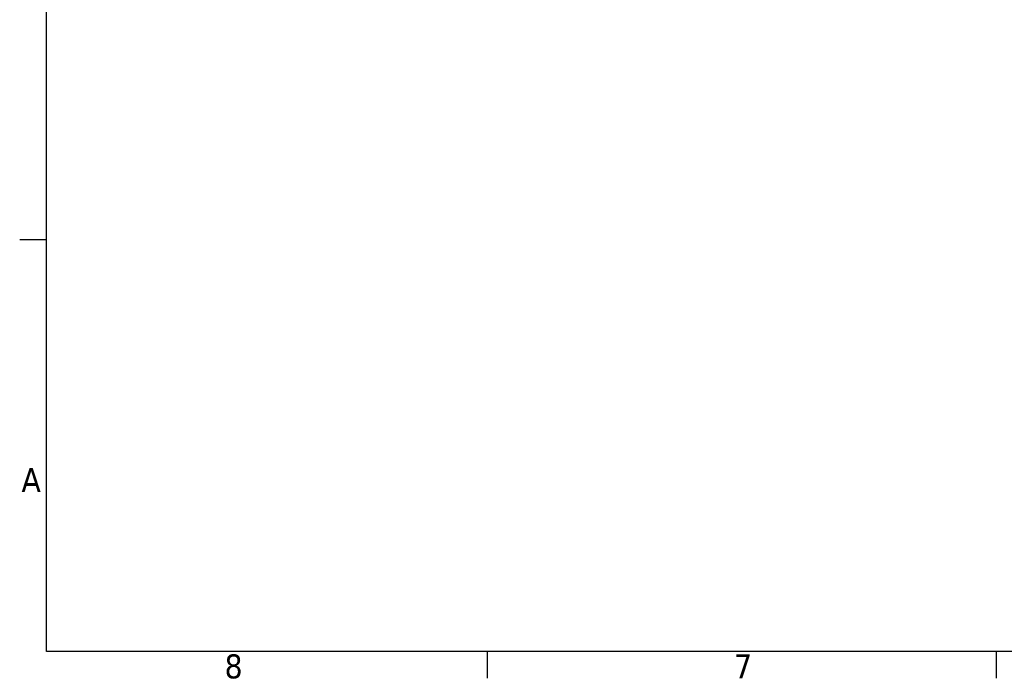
# Model space of a CAD drawing. Header units: millimetres. Extents: x 0 to 5940, y 0 to 4200.
# Tile 1 of 49: x 61 to 1497, y 61 to 1021. Entities that reach past the tile are written whole.
import ezdxf

# ---------------------------------------------------------------- set-up
doc = ezdxf.new("R2010")
doc.units = ezdxf.units.MM
doc.header["$LTSCALE"] = 10
doc.layers.get('0').update_dxf_attribs({"lineweight": 25})
doc.layers.add('Geometria schizzo (ISO)', color=7, linetype='Continuous', lineweight=25)
doc.layers.add('Simbolo (ISO)', color=7, linetype='Continuous', lineweight=25)
doc.styles.add('Testo nota (ISO)', font='tahoma.ttf')

# ---------------------------------------------------------------- blocks, each defined once
blk = doc.blocks.new('Bordi Bordo di default')
at = {"layer": 'Geometria schizzo (ISO)'}
for p, q in [((10, 70), (6.1, 70)), ((74.25, 10), (74.25, 6.1)), ((148.5, 10), (148.5, 6.1))]:
    blk.add_line(p, q, dxfattribs=at)
at = {"layer": 'Geometria schizzo (ISO)', "flags": 128}
blk.add_lwpolyline([(10, 10), (10, 410), (584, 410), (584, 10), (10, 10)], dxfattribs=at)
at = {"layer": 'Simbolo (ISO)', "char_height": 3.5, "attachment_point": 7, "style": 'Testo nota (ISO)'}
for s, insert in [('A', (6.36, 33.25)), ('8', (35.98, 6.02)), ('7', (110.29, 6.1))]:
    blk.add_mtext(s, dxfattribs=dict(at, insert=insert))

msp = doc.modelspace()

# ---------------------------------------------------------------- block references
at = {"xscale": 10, "yscale": 10, "zscale": 10}
msp.add_blockref('Bordi Bordo di default', (0, 0), dxfattribs=at)

doc.saveas('drawing.dxf')
